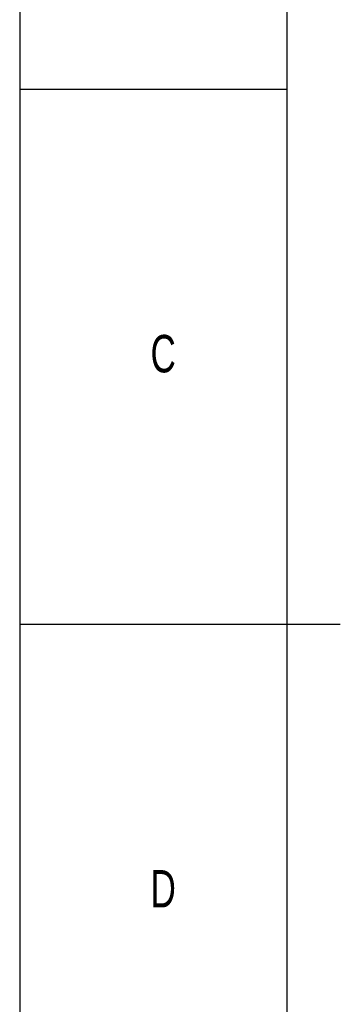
# Model space of a CAD drawing. Header units: millimetres. Extents: x 0 to 1380, y 0 to 297.
# Tile 27 of 60: x 482 to 512, y 113 to 205. Entities that reach past the tile are written whole.
import ezdxf

# ---------------------------------------------------------------- set-up
doc = ezdxf.new("R2010")
doc.units = ezdxf.units.MM
for name, color, linetype in [('10', 7, 'Continuous'), ('5', 7, 'Continuous'), ('9', 7, 'Continuous')]:
    doc.layers.add(name, color=color, linetype=linetype)
doc.styles.add('SLDTEXTSTYLE4', font='TXT', dxfattribs={"width": 0.7})

msp = doc.modelspace()

# ---------------------------------------------------------------- linework, layer by layer
at = {"layer": '5', "color": 7, "lineweight": 25}
msp.add_line((507.393, 292), (507.393, 5), dxfattribs=at)
at = {"layer": '5'}
msp.add_line((482.393, 198.5), (507.393, 198.5), dxfattribs=at)
at = {"layer": '5', "lineweight": 25}
msp.add_line((482.393, 148.5), (512.393, 148.5), dxfattribs=at)
at = {"layer": '9', "color": 7}
msp.add_line((482.393, 297), (482.393, 0), dxfattribs=at)

# ---------------------------------------------------------------- texts
at = {"layer": '10', "char_height": 3.5, "attachment_point": 2, "style": 'SLDTEXTSTYLE4'}
for s, insert in [('C', (495.82, 175.54)), ('D', (495.823, 125.54))]:
    msp.add_mtext(s, dxfattribs=dict(at, insert=insert))

doc.saveas('drawing.dxf')
